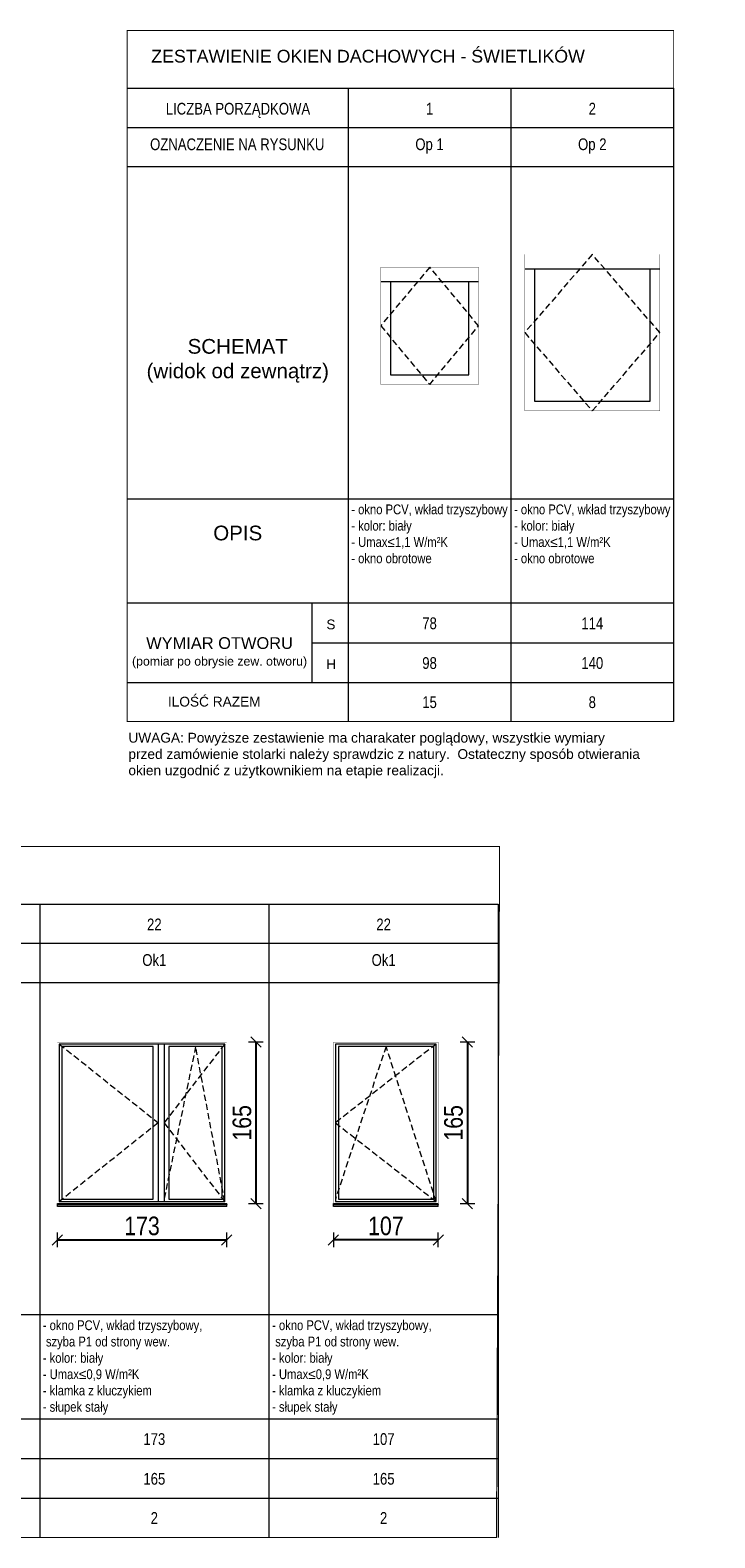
# Model space of a CAD drawing. Header units: millimetres. Extents: x 18880 to 99371, y -5529 to 27899.
# Tile 144 of 158: x 54205 to 54905, y 5103 to 6643. Entities that reach past the tile are written whole.
import ezdxf

# ---------------------------------------------------------------- set-up
doc = ezdxf.new("R2010")
doc.units = ezdxf.units.MM
doc.linetypes.add('DASHED', pattern=[19.05, 12.7, -6.35])
for name, color, linetype, lineweight in [('AA_OPIS', 2, 'Continuous', 0), ('AA_WIDOK', 254, 'Continuous', 0), ('AP wymiary', 40, 'Continuous', 0)]:
    doc.layers.add(name, color=color, linetype=linetype, lineweight=lineweight)
doc.styles.add('1', font='ARIALN.TTF')
doc.styles.add('ARIAL', font='arial.ttf')
doc.styles.add('Arial Narrow', font='txt')
doc.styles.add('ddddddddddd', font='simplex.shx', dxfattribs={"height": 60})
doc.dimstyles.new('1_50', dxfattribs={"dimscale": 10, "dimtxt": 1.9, "dimasz": 0.005, "dimexe": 0, "dimexo": 0, "dimgap": 0.45, "dimtad": 1, "dimdec": 4, "dimrnd": 0.5, "dimdsep": 46, "dimtxsty": '1', "dimblk1": 'DIM01', "dimblk2": 'DIM01', "dimsah": 1, "dimcen": 2, "dimdle": 25, "dimse1": 1, "dimse2": 1, "dimclrd": 1, "dimclrt": 2, "dimadec": 0, "dimazin": 0, "dimtfac": 0.66665, "dimtdec": 4, "dimtix": 1, "dimtmove": 0, "dimatfit": 3, "dimldrblk": 'DIM01', "dimfxl": 0, "dimtolj": 1, "dimtzin": 0, "dimarcsym": 0})

# ---------------------------------------------------------------- blocks, each defined once
blk = doc.blocks.new('DIM01')
at = {"color": 2}
blk.add_line((-106, -106), (106, 106), dxfattribs=at)
blk.add_line((0, -150), (0, 150))
blk = doc.blocks.new('*D1507')
at = {"layer": 'AP wymiary', "color": 1, "lineweight": -2, "transparency": 16777216}
blk.add_line((54435.7, 5609.1), (54435.7, 5444.2), dxfattribs=at)
at = {"layer": 'Defpoints', "color": 0, "transparency": 16777216}
for p in [(54405.8, 5609.1), (54405.8, 5444.1), (54435.7, 5444.1)]:
    blk.add_point(p, dxfattribs=at)
at = {"layer": 'AP wymiary', "color": 1, "lineweight": -2, "transparency": 16777216, "xscale": 0.05, "yscale": 0.05, "zscale": 0.05}
for p, rotation in [((54435.7, 5609.1), 90), ((54435.7, 5444.1), 270)]:
    blk.add_blockref('DIM01', p, dxfattribs=dict(at, rotation=rotation))
at = {"layer": 'AP wymiary', "color": 2, "transparency": 16777216, "insert": (54421.5, 5526.6), "char_height": 19, "attachment_point": 5, "rotation": 90, "style": '1'}
blk.add_mtext('\\A1;165', dxfattribs=at)
blk = doc.blocks.new('*D1529')
at = {"layer": 'AP wymiary', "color": 1, "lineweight": -2, "transparency": 16777216}
blk.add_line((54232.9, 5407), (54405.8, 5407), dxfattribs=at)
at = {"layer": 'Defpoints', "color": 0, "transparency": 16777216}
for p in [(54232.8, 5609.1), (54405.8, 5609.1), (54405.8, 5407)]:
    blk.add_point(p, dxfattribs=at)
at = {"layer": 'AP wymiary', "color": 1, "lineweight": -2, "transparency": 16777216, "xscale": 0.05, "yscale": 0.05, "zscale": 0.05, "rotation": 180}
blk.add_blockref('DIM01', (54232.8, 5407), dxfattribs=at)
at = {"layer": 'AP wymiary', "color": 1, "lineweight": -2, "transparency": 16777216, "xscale": 0.05, "yscale": 0.05, "zscale": 0.05}
blk.add_blockref('DIM01', (54405.8, 5407), dxfattribs=at)
at = {"layer": 'AP wymiary', "color": 2, "transparency": 16777216, "insert": (54319.3, 5421.2), "char_height": 19, "attachment_point": 5, "style": '1'}
blk.add_mtext('\\A1;173', dxfattribs=at)
blk = doc.blocks.new('*D1508')
at = {"layer": 'AP wymiary', "color": 1, "lineweight": -2, "transparency": 16777216}
blk.add_line((54651.8, 5609.1), (54651.8, 5444.2), dxfattribs=at)
at = {"layer": 'Defpoints', "color": 0, "transparency": 16777216}
for p in [(54621.9, 5609.1), (54621.9, 5444.1), (54651.8, 5444.1)]:
    blk.add_point(p, dxfattribs=at)
at = {"layer": 'AP wymiary', "color": 1, "lineweight": -2, "transparency": 16777216, "xscale": 0.05, "yscale": 0.05, "zscale": 0.05}
for p, rotation in [((54651.8, 5609.1), 90), ((54651.8, 5444.1), 270)]:
    blk.add_blockref('DIM01', p, dxfattribs=dict(at, rotation=rotation))
at = {"layer": 'AP wymiary', "color": 2, "transparency": 16777216, "insert": (54637.6, 5526.6), "char_height": 19, "attachment_point": 5, "rotation": 90, "style": '1'}
blk.add_mtext('\\A1;165', dxfattribs=at)
blk = doc.blocks.new('*D1530')
at = {"layer": 'AP wymiary', "color": 1, "lineweight": -2, "transparency": 16777216}
blk.add_line((54621.8, 5407), (54514.9, 5407), dxfattribs=at)
at = {"layer": 'Defpoints', "color": 0, "transparency": 16777216}
for p in [(54514.9, 5609.1), (54621.9, 5609.1), (54514.9, 5407)]:
    blk.add_point(p, dxfattribs=at)
at = {"layer": 'AP wymiary', "color": 1, "lineweight": -2, "transparency": 16777216, "xscale": 0.05, "yscale": 0.05, "zscale": 0.05, "rotation": 180}
blk.add_blockref('DIM01', (54514.9, 5407), dxfattribs=at)
at = {"layer": 'AP wymiary', "color": 1, "lineweight": -2, "transparency": 16777216, "xscale": 0.05, "yscale": 0.05, "zscale": 0.05}
blk.add_blockref('DIM01', (54621.9, 5407), dxfattribs=at)
at = {"layer": 'AP wymiary', "color": 2, "transparency": 16777216, "insert": (54568.4, 5421.2), "char_height": 19, "attachment_point": 5, "style": '1'}
blk.add_mtext('\\A1;107', dxfattribs=at)

msp = doc.modelspace()

# ---------------------------------------------------------------- linework, layer by layer
at = {"layer": 'AA_OPIS', "const_width": 1}
for points in [[(54862.42734, 5936.52015), (54304.29216, 5936.52401), (54304.29237, 6642.30765), (54862.42849, 6642.30389), (54862.42734, 5936.52423)], [(54681.38929, 5103.14736), (51337.37013, 5103.14818), (51337.37034, 5808.93182), (54684.66228, 5808.93111), (54681.38929, 5103.14736)]]:
    msp.add_lwpolyline(points, dxfattribs=at)
at = {"layer": 'AA_OPIS'}
for points in [[(54304.29236, 6583.46242), (54862.42842, 6583.45856)], [(54529.92558, 6583.47507), (54529.92597, 5936.51051)], [(54529.92558, 6583.46242), (54529.92597, 5936.49786)], [(54696.17705, 6583.52206), (54696.17744, 5936.5575)], [(54696.17705, 6583.46239), (54696.17744, 5936.49783)], [(54862.42853, 6583.52203), (54862.42892, 5936.55747)], [(54304.29237, 6543.46242), (54862.42839, 6543.45862)], [(54304.29236, 6503.46242), (54862.42828, 6503.45862)], [(54304.29223, 6164.10464), (54862.42771, 6164.10071)], [(54304.29216, 6057.66385), (54862.42748, 6057.66005)], [(54304.29216, 6057.66385), (54862.42748, 6057.66005)], [(54492.77363, 6057.66385), (54492.77363, 5976.49732)], [(54492.77363, 6017.08055), (54862.42743, 6017.07679)], [(54304.29217, 5976.49732), (54862.42738, 5976.49352)], [(51337.37034, 5750.08659), (54683.27481, 5750.08549)], [(52002.37624, 5750.06655), (54683.27481, 5750.06564)], [(54214.77223, 5750.10552), (54214.77263, 5103.14096)], [(54449.02352, 5750.10552), (54449.02313, 5103.14096)], [(54683.27481, 5750.10538), (54683.27442, 5103.14081)], [(51337.37034, 5710.08659), (54683.27479, 5710.08557)], [(52002.37624, 5710.06655), (54683.27479, 5710.0657)], [(51337.37034, 5670.08659), (54683.27477, 5670.08557)], [(52002.37624, 5670.06655), (54683.27477, 5670.0657)], [(51337.3702, 5330.72881), (54683.27456, 5330.72763)], [(51337.37013, 5224.28802), (54683.27449, 5224.28699)], [(51337.37014, 5224.28802), (54683.27449, 5224.28699)], [(51525.8516, 5183.70472), (54683.27447, 5183.70374)], [(51337.37014, 5143.12149), (54683.27444, 5143.12047)]]:
    msp.add_lwpolyline(points, dxfattribs=at)
at = {"layer": 'AA_OPIS', "linetype": 'DASHED', "ltscale": 0.5}
for points in [[(54779.30283, 6253.78345), (54848.30283, 6333.78345), (54779.30283, 6413.78345), (54710.30283, 6333.78345), (54779.30283, 6253.78345)], [(54613.17715, 6280.78925), (54663.17715, 6340.78925), (54613.17715, 6400.78925), (54563.17715, 6340.78925), (54613.17715, 6280.78925)], [(54234.8111, 5607.12737), (54335.8111, 5526.62737), (54234.8111, 5446.12737)], [(54403.8111, 5607.12737), (54341.8111, 5526.62737), (54403.8111, 5446.12737), (54374.0611, 5604.62737), (54341.8111, 5448.62737)], [(54619.887, 5607.12737), (54516.887, 5526.62737), (54619.887, 5446.12737), (54568.637, 5604.62737), (54516.887, 5448.62737)]]:
    msp.add_lwpolyline(points, dxfattribs=at)
at = {"layer": 'AA_WIDOK', "const_width": 0.3}
for points in [[(54848.30283, 6413.78345), (54710.30283, 6413.78345), (54710.30283, 6253.78345), (54848.30283, 6253.78345), (54848.30283, 6413.78345)], [(54663.17715, 6400.78925), (54563.17715, 6400.78925), (54563.17715, 6280.78925), (54663.17715, 6280.78925), (54663.17715, 6400.78925)]]:
    msp.add_lwpolyline(points, dxfattribs=at)
at = {"layer": 'AA_WIDOK'}
for points in [[(54848.30283, 6398.78345), (54710.30283, 6398.78345)], [(54720.30283, 6398.78345), (54720.30283, 6263.78345)], [(54838.30283, 6263.78345), (54838.30283, 6398.78345)], [(54663.17715, 6385.78925), (54563.17715, 6385.78925)], [(54573.17715, 6385.78925), (54573.17715, 6290.78925)], [(54653.17715, 6290.78925), (54653.17715, 6385.78925)], [(54573.17715, 6290.78925), (54653.17715, 6290.78925)], [(54720.30283, 6263.78345), (54838.30283, 6263.78345)], [(54234.8111, 5607.12737), (54234.8111, 5446.12737)], [(54403.8111, 5607.12737), (54234.8111, 5607.12737)], [(54335.8111, 5607.12737), (54335.8111, 5446.12737)], [(54341.8111, 5607.12737), (54341.8111, 5604.62737)], [(54403.8111, 5446.12737), (54403.8111, 5607.12737)], [(54516.887, 5607.12737), (54516.887, 5446.12737)], [(54619.887, 5607.12737), (54516.887, 5607.12737)], [(54619.887, 5446.12737), (54619.887, 5607.12737)], [(54237.3111, 5604.62737), (54237.3111, 5448.62737)], [(54330.8111, 5604.62737), (54237.3111, 5604.62737)], [(54330.8111, 5448.62737), (54330.8111, 5604.62737)], [(54341.8111, 5604.62737), (54341.8111, 5448.62737)], [(54346.8111, 5604.62737), (54346.8111, 5448.62737)], [(54401.3111, 5604.62737), (54346.8111, 5604.62737)], [(54401.3111, 5448.62737), (54401.3111, 5604.62737)], [(54519.887, 5604.62737), (54519.887, 5448.62737)], [(54617.387, 5604.62737), (54519.887, 5604.62737)], [(54617.387, 5448.62737), (54617.387, 5604.62737)], [(54234.8111, 5446.12737), (54403.8111, 5446.12737)], [(54237.3111, 5448.62737), (54330.8111, 5448.62737)], [(54341.8111, 5448.62737), (54341.8111, 5446.12737)], [(54346.8111, 5448.62737), (54401.3111, 5448.62737)], [(54516.887, 5446.12737), (54619.887, 5446.12737)], [(54519.887, 5448.62737), (54617.387, 5448.62737)]]:
    msp.add_lwpolyline(points, dxfattribs=at)
at = {"layer": 'AA_WIDOK', "color": 255, "const_width": 0.3}
for points in [[(54232.8111, 5444.12737), (54232.8111, 5609.12737)], [(54232.8111, 5609.12737), (54405.8111, 5609.12737)], [(54405.8111, 5609.12737), (54405.8111, 5444.12737)], [(54514.887, 5444.12737), (54514.887, 5609.12737)], [(54514.887, 5609.12737), (54621.887, 5609.12737)], [(54621.887, 5609.12737), (54621.887, 5444.12737)]]:
    msp.add_lwpolyline(points, dxfattribs=at)
at = {"layer": 'AA_WIDOK', "color": 4}
for points in [[(54232.8111, 5444.12737), (54405.8111, 5444.12737)], [(54232.8111, 5441.62737), (54232.8111, 5444.12737)], [(54232.8111, 5443.34125), (54232.8111, 5443.49848)], [(54405.8111, 5443.34125), (54232.8111, 5443.34125)], [(54405.8111, 5441.62737), (54232.8111, 5441.62737)], [(54232.8111, 5441.12737), (54232.8111, 5441.62737)], [(54405.8111, 5441.12737), (54232.8111, 5441.12737)], [(54405.8111, 5441.62737), (54405.8111, 5444.12737)], [(54405.8111, 5443.49848), (54405.8111, 5443.34125)], [(54405.8111, 5441.12737), (54405.8111, 5441.62737)], [(54514.887, 5444.12737), (54621.887, 5444.12737)], [(54514.887, 5441.62737), (54514.887, 5444.12737)], [(54514.887, 5443.34125), (54514.887, 5443.49848)], [(54621.887, 5443.34125), (54514.887, 5443.34125)], [(54621.887, 5441.62737), (54514.887, 5441.62737)], [(54514.887, 5441.12737), (54514.887, 5441.62737)], [(54621.887, 5441.12737), (54514.887, 5441.12737)], [(54621.887, 5441.62737), (54621.887, 5444.12737)], [(54621.887, 5443.49848), (54621.887, 5443.34125)], [(54621.887, 5441.12737), (54621.887, 5441.62737)]]:
    msp.add_lwpolyline(points, dxfattribs=at)

# ---------------------------------------------------------------- texts
at = {"layer": 'AA_OPIS'}
for s, insert, char_height, width, attachment_point, style in [('{\\H1.182x;ZESTAWIENIE OKIEN DACHOWYCH - ŚWIETLIKÓW}', (54328.73648, 6622.73091), 11, 1658.6256955, 1, 'ARIAL'), ('{\\fArial|b0|i0|c238|p34;\\W0.8;LICZBA PORZĄDKOWA}', (54417.34965, 6568.56016), 12, 225.1518509, 2, 'ARIAL'), ('{\\W0.8;1}', (54613.05149, 6568.59911), 12, 166.2511369, 2, 'ARIAL'), ('{\\W0.8;2}', (54779.30297, 6568.59908), 12, 166.2511369, 2, 'ARIAL'), ('{\\fArial|b0|i0|c238|p34;\\W0.8;OZNACZENIE NA RYSUNKU}', (54416.6035, 6532.20874), 12, 225.1518509, 2, 'ARIAL'), ('{\\W0.8;Op 1}', (54613.05152, 6532.24771), 12, 166.2511325, 2, 'ARIAL'), ('{\\W0.8;Op 2}', (54779.30299, 6532.24768), 12, 166.2511325, 2, 'ARIAL'), ('{\\fArial|b0|i0|c238|p34;SCHEMAT\\P(widok od zewnątrz)}', (54417.10887, 6327.30051), 15, 225.6332084, 2, 'ddddddddddd'), ('{\\fArial Narrow|b0|i0|c238|p34;\\C2;- okno PCV, wkład trzyszybowy\\P\\pxi-1,l1;- kolor: biały\\P- Umax\\fArial Narrow|b0|i0|c0|p34;\\C256;≤\\fArial Narrow|b0|i0|c238|p34;1,1 W/m²K\\P- okno obrotowe}', (54533.10857, 6158.25725), 10, 299.9998938, 1, 'Arial Narrow'), ('{\\fArial Narrow|b0|i0|c238|p34;\\C2;- okno PCV, wkład trzyszybowy\\P\\pxi-1,l1;- kolor: biały\\P- Umax\\fArial Narrow|b0|i0|c0|p34;\\C256;≤\\fArial Narrow|b0|i0|c238|p34;1,1 W/m²K\\P- okno obrotowe}', (54699.36005, 6158.25607), 10, 299.9998938, 1, 'Arial Narrow'), ('{\\fArial|b0|i0|c238|p34;OPIS}', (54417.10895, 6129.02583), 15, 225.6335913, 5, 'ddddddddddd'), ('{\\fArial|b0|i0|c238|p34;S}', (54507.61373, 6040.72365), 10, 22.3121644, 1, 'ddddddddddd'), ('{\\W0.8;78}', (54613.05185, 6042.8804), 12, 166.2510586, 2, 'ARIAL'), ('{\\W0.8;114}', (54779.30333, 6042.88037), 12, 166.2510586, 2, 'ARIAL'), ('{\\fArial|b0|i0|c238|p34;WYMIAR OTWORU\\P\\H0.75x;(pomiar po obrysie zew. otworu)}', (54398.5329, 6022.69176), 12, 188.4814672, 2, 'ddddddddddd'), ('{\\fArial|b0|i0|c238|p34;H}', (54507.61373, 6000.14042), 10, 22.3121644, 1, 'ddddddddddd'), ('{\\W0.8;98}', (54613.05188, 6002.29718), 12, 166.2510536, 2, 'ARIAL'), ('{\\W0.8;140}', (54779.30335, 6002.29715), 12, 166.2510536, 2, 'ARIAL'), ('{\\fArial|b0|i0|c238|p34;ILOŚĆ RAZEM}', (54345.76816, 5961.85416), 10, 643.1857143, 1, 'ddddddddddd'), ('{\\W0.8;15}', (54613.0519, 5962.29771), 12, 166.2510487, 2, 'ARIAL'), ('{\\W0.8;8}', (54779.30338, 5962.29768), 12, 166.2510487, 2, 'ARIAL'), ('{\\fArial|b0|i0|c238|p34;UWAGA: Powyższe zestawienie ma charakater poglądowy, wszystkie wymiary \\Pprzed zamówienie stolarki należy sprawdzic z natury.  Ostateczny sposób otwierania \\Pokien uzgodnić z użytkownikiem na etapie realizacji.}', (54305.42243, 5925.01457), 10, 1576.7706872, 1, 'ddddddddddd'), ('{\\W0.8;22 }', (54331.89805, 5735.26281), 12, 234.2509331, 2, 'ARIAL'), ('{\\W0.8;22 }', (54566.14934, 5735.26267), 12, 234.2509331, 2, 'ARIAL'), ('{\\W0.8;Ok1}', (54331.89805, 5698.91141), 12, 234.2508844, 2, 'ARIAL'), ('{\\W0.8;Ok1}', (54566.14934, 5698.91126), 12, 234.2508844, 2, 'ARIAL'), ('{\\fArial Narrow|b0|i0|c238|p34;\\C2;- okno PCV, wkład trzyszybowy,\\P szyba P1 od strony wew.\\P\\pxi-1,l1;- kolor: biały\\P- Umax\\fArial Narrow|b0|i0|c0|p34;\\C256;≤\\fArial Narrow|b0|i0|c238|p34;0,9 W/m²K\\P- klamka z kluczykiem\\P- słupek stały}', (54217.95523, 5324.84021), 10, 299.9998938, 1, 'Arial Narrow'), ('{\\fArial Narrow|b0|i0|c238|p34;\\C2;- okno PCV, wkład trzyszybowy,\\P szyba P1 od strony wew.\\P\\pxi-1,l1;- kolor: biały\\P- Umax\\fArial Narrow|b0|i0|c0|p34;\\C256;≤\\fArial Narrow|b0|i0|c238|p34;0,9 W/m²K\\P- klamka z kluczykiem\\P- słupek stały}', (54452.20652, 5324.84007), 10, 299.9998938, 1, 'Arial Narrow'), ('{\\W0.8;173}', (54331.89809, 5209.5441), 12, 234.2502151, 2, 'ARIAL'), ('{\\W0.8;107}', (54566.14938, 5209.54395), 12, 234.2502151, 2, 'ARIAL'), ('{\\W0.8;165}', (54331.89809, 5168.96087), 12, 234.2501607, 2, 'ARIAL'), ('{\\W0.8;165}', (54566.14938, 5168.96073), 12, 234.2501607, 2, 'ARIAL'), ('{\\W0.8;2}', (54331.89809, 5128.9614), 12, 234.2501072, 2, 'ARIAL'), ('{\\W0.8;2}', (54566.14938, 5128.96126), 12, 234.2501072, 2, 'ARIAL')]:
    msp.add_mtext(s, dxfattribs=dict(at, insert=insert, char_height=char_height, width=width, attachment_point=attachment_point, style=style))

# ---------------------------------------------------------------- dimensions: what is measured, and where the dimension line sits
at = {"layer": 'AP wymiary'}
for base, p1, p2, picture, middle in [((54405.8111, 5407.00763), (54232.8111, 5609.12737), (54405.8111, 5609.12737), '*D1529', (54319.3111, 5421.20852)), ((54514.887, 5407.00763), (54621.887, 5609.12737), (54514.887, 5609.12737), '*D1530', (54568.387, 5421.20852))]:
    dim = msp.add_linear_dim(base=base, p1=p1, p2=p2, dimstyle='1_50', dxfattribs=at)
    dim.commit()
    dim.dimension.update_dxf_attribs({"geometry": picture, "text_midpoint": middle})
for base, p1, p2, picture, middle in [((54435.70647, 5444.12737), (54405.8111, 5609.12737), (54405.8111, 5444.12737), '*D1507', (54421.50558, 5526.62737)), ((54651.78237, 5444.12737), (54621.887, 5609.12737), (54621.887, 5444.12737), '*D1508', (54637.58149, 5526.62737))]:
    dim = msp.add_linear_dim(base=base, p1=p1, p2=p2, angle=90, dimstyle='1_50', dxfattribs=at)
    dim.commit()
    dim.dimension.update_dxf_attribs({"geometry": picture, "text_midpoint": middle})

doc.saveas('drawing.dxf')
